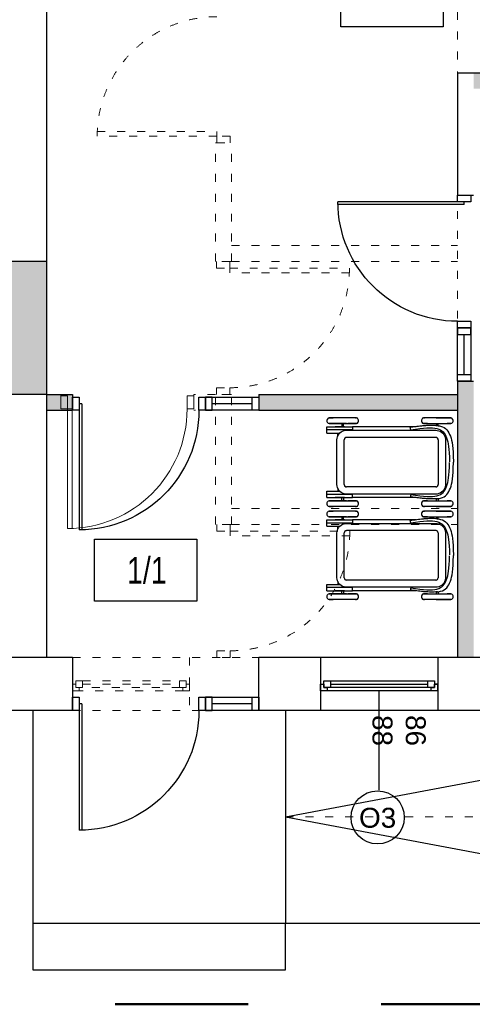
# Model space of a CAD drawing. Header units: millimetres. Extents: x 3698380 to 4312681, y 679670 to 844285.
# Tile 49 of 100: x 3970672 to 3974075, y 779016 to 786427. Entities that reach past the tile are written whole.
import ezdxf
from ezdxf.enums import TextEntityAlignment as Align

# ---------------------------------------------------------------- set-up
doc = ezdxf.new("R2010")
doc.units = ezdxf.units.MM
doc.header["$LTSCALE"] = 10
doc.linetypes.add('1', pattern=[2, 1, -1])
doc.linetypes.add('ACAD_ISO03W100', pattern=[30, 12, -18])
doc.layers.add('0 20 cienka', color=8, linetype='Continuous', lineweight=20)
doc.layers.add('HVAC_zakres_opracowania', color=1, linetype='1', lineweight=50)
for name, color, linetype in [('_wytyczne ele', 6, 'Continuous'), ('A_bloki', 252, 'Continuous'), ('A_kreskowanie', 8, 'Continuous'), ('A_opis_pom', 3, 'Continuous'), ('A_sc_istn', 252, 'Continuous'), ('A_sc_proj', 2, 'Continuous'), ('A_stolarka', 252, 'Continuous'), ('A_wymiary', 1, 'Continuous')]:
    doc.layers.add(name, color=color, linetype=linetype)
doc.styles.get("Standard").update_dxf_attribs({"font": 'arial.ttf'})
doc.styles.add('Strzałki', font='ic-isocp.shx', dxfattribs={"width": 0.8})

# ---------------------------------------------------------------- blocks, each defined once
blk = doc.blocks.new('*U463')
at = {"color": 252}
for p, q in [((-16.5, 20), (-21.5, 20)), ((-21.5, 15), (-19, 15)), ((-19, 15), (-19, 17.5)), ((-19, 17.5), (-16.5, 17.5)), ((-14, 17.5), (-19, 17.5)), ((-19, 17.5), (-19, 12.5)), ((-16.5, 17.5), (-16.5, 20)), ((61.5, 20), (-16.5, 20)), ((-14, 12.5), (-14, 17.5)), ((59, 17.5), (-14, 17.5)), ((-14, 15), (59, 15)), ((64, 17.5), (59, 17.5)), ((59, 17.5), (59, 12.5)), ((66.5, 20), (61.5, 20)), ((61.5, 20), (61.5, 17.5)), ((61.5, 17.5), (64, 17.5)), ((64, 17.5), (64, 15)), ((64, 12.5), (64, 17.5)), ((64, 15), (66.5, 15)), ((-19, 12.5), (-14, 12.5)), ((-14, 12.5), (59, 12.5)), ((-14, 12.5), (59, 12.5)), ((59, 12.5), (64, 12.5))]:
    blk.add_line(p, q, dxfattribs=at)
for points in [[(-21.5, 20), (-21.5, 15), (-19, 15)], [(66.5, 20), (66.5, 15), (64, 15)]]:
    blk.add_lwpolyline(points, dxfattribs=at)
blk = doc.blocks.new('*U338')
at = {"color": 252}
blk.add_lwpolyline([(75, 0), (0, 0)], dxfattribs=at)
for tag, p in [('S', (30, 5)), ('H', (30, -20))]:
    blk.add_attdef(tag, text='', height=15, dxfattribs=at).set_placement(p, align=Align.CENTER)
blk = doc.blocks.new('*U469')
at = {"color": 252}
for points in [[(35, 900), (35, 0), (0, 0), (0, 900)], [(-50, -100), (0, -100), (0, 0), (-50, 0)], [(950, 0), (950, -100), (900, -100), (900, 0)]]:
    blk.add_lwpolyline(points, close=True, dxfattribs=at)
blk.add_arc((0, 0), 900, 0, 90, dxfattribs=at)
blk = doc.blocks.new('jndf')
at = {"layer": 'A_stolarka', "ltscale": 2}
for p, q in [((6685.7, -1555593.7), (6685.7, -1556543.7)), ((6685.7, -1555593.7), (6705.7, -1555593.7)), ((6705.7, -1555593.7), (6705.7, -1556543.7))]:
    blk.add_line(p, q, dxfattribs=at)
for points in [[(5755.7, -1555643.7), (5805.7, -1555643.7), (5805.7, -1555543.7), (5755.7, -1555543.7)], [(6705.7, -1555643.7), (6755.7, -1555643.7), (6755.7, -1555543.7), (6705.7, -1555543.7)]]:
    blk.add_lwpolyline(points, close=True, dxfattribs=at)
blk.add_arc((6705.7, -1555643.7), 900, 180, 270, dxfattribs=at)
blk = doc.blocks.new('WÓZEK DZIECIĘCY - WÓZEK DZIECIĘCY-1322588-0 PARTER')
at = {"layer": 'A_bloki'}
for p, q in [((-0.38, 0), (0, 0)), ((0.38, 0), (0, 0)), ((-33.27, -1.81), (-33.27, -2.16)), ((-33.27, -13.04), (-33.27, -1.81)), ((-33.27, -2.16), (-33.27, -2.53)), ((-33.27, -2.53), (-33.27, -2.91)), ((-33.27, -2.91), (-33.27, -3.31)), ((-33.27, -3.31), (-33.27, -3.72)), ((-33.27, -3.72), (-33.27, -4.15)), ((-33.27, -4.15), (-33.27, -4.59)), ((-33.27, -4.59), (-33.27, -5.04)), ((-33.27, -5.04), (-33.27, -5.5)), ((-33.27, -5.5), (-33.27, -5.97)), ((-33.27, -5.97), (-33.27, -6.45)), ((-33.27, -6.45), (-33.27, -6.94)), ((-33.27, -6.94), (-33.27, -7.44)), ((-28.98, -1.81), (-28.98, -4.77)), ((-28.98, -2.03), (-28.98, -1.81)), ((-28.98, -2.39), (-28.98, -2.03)), ((-28.98, -2.77), (-28.98, -2.39)), ((-28.98, -3.16), (-28.98, -2.77)), ((-28.98, -3.57), (-28.98, -3.16)), ((-28.98, -3.99), (-28.98, -3.57)), ((-28.98, -4.43), (-28.98, -3.99)), ((-28.98, -4.87), (-28.98, -4.43)), ((-28.98, -5.33), (-28.98, -4.87)), ((-28.98, -5.8), (-28.98, -5.33)), ((-28.98, -6.46), (-28.98, -5.6)), ((-28.98, -6.28), (-28.98, -5.8)), ((-28.98, -6.76), (-28.98, -6.28)), ((-28.98, -7.26), (-28.98, -6.76)), ((-28.98, -7.76), (-28.98, -7.26)), ((-28.98, -18.56), (-28.98, -7.35)), ((-21.8, -7.98), (-20.88, -7.24)), ((-20.88, -7.24), (-19.86, -6.66)), ((-19.86, -6.66), (-18.76, -6.25)), ((-18.76, -6.25), (-16.81, -5.99)), ((-16.81, -5.99), (0, -5.99)), ((0, -5.99), (16.81, -5.99)), ((16.81, -5.99), (18.76, -6.25)), ((18.76, -6.25), (19.86, -6.66)), ((19.86, -6.66), (20.88, -7.24)), ((20.88, -7.24), (21.8, -7.98)), ((28.98, -1.81), (28.98, -4.77)), ((28.98, -2.03), (28.98, -1.81)), ((28.98, -2.39), (28.98, -2.03)), ((28.98, -2.77), (28.98, -2.39)), ((28.98, -3.16), (28.98, -2.77)), ((28.98, -3.57), (28.98, -3.16)), ((28.98, -3.99), (28.98, -3.57)), ((28.98, -4.43), (28.98, -3.99)), ((28.98, -4.87), (28.98, -4.43)), ((28.98, -5.33), (28.98, -4.87)), ((28.98, -5.8), (28.98, -5.33)), ((28.98, -6.46), (28.98, -5.6)), ((28.98, -6.28), (28.98, -5.8)), ((28.98, -6.76), (28.98, -6.28)), ((28.98, -7.26), (28.98, -6.76)), ((28.98, -7.76), (28.98, -7.26)), ((28.98, -18.56), (28.98, -7.35)), ((33.27, -1.81), (33.27, -2.16)), ((33.27, -13.04), (33.27, -1.81)), ((33.27, -2.16), (33.27, -2.53)), ((33.27, -2.53), (33.27, -2.91)), ((33.27, -2.91), (33.27, -3.31)), ((33.27, -3.31), (33.27, -3.72)), ((33.27, -3.72), (33.27, -4.15)), ((33.27, -4.15), (33.27, -4.59)), ((33.27, -4.59), (33.27, -5.04)), ((33.27, -5.04), (33.27, -5.5)), ((33.27, -5.5), (33.27, -5.97)), ((33.27, -5.97), (33.27, -6.45)), ((33.27, -6.45), (33.27, -6.94)), ((33.27, -6.94), (33.27, -7.44)), ((-33.27, -7.44), (-33.27, -7.95)), ((-33.27, -7.95), (-33.27, -8.46)), ((-33.27, -8.46), (-33.27, -8.98)), ((-33.27, -8.98), (-33.27, -9.51)), ((-33.27, -9.51), (-33.27, -10.04)), ((-33.27, -10.04), (-33.27, -10.57)), ((-33.27, -10.57), (-33.27, -11.1)), ((-33.27, -11.1), (-33.27, -11.64)), ((-33.27, -11.64), (-33.27, -12.17)), ((-33.27, -12.17), (-33.27, -12.71)), ((-33.27, -12.71), (-33.27, -13.24)), ((-33.27, -13.24), (-33.27, -13.78)), ((-33.27, -13.78), (-33.27, -14.31)), ((-33.27, -14.31), (-33.27, -14.84)), ((-28.98, -8.28), (-28.98, -7.76)), ((-28.98, -8.79), (-28.98, -8.28)), ((-28.98, -9.31), (-28.98, -8.79)), ((-28.98, -9.84), (-28.98, -9.31)), ((-28.98, -10.37), (-28.98, -9.84)), ((-28.98, -10.91), (-28.98, -10.37)), ((-28.98, -11.44), (-28.98, -10.91)), ((-28.98, -11.98), (-28.98, -11.44)), ((-28.98, -12.51), (-28.98, -11.98)), ((-28.98, -13.05), (-28.98, -12.51)), ((-28.98, -13.58), (-28.98, -13.05)), ((-28.98, -14.11), (-28.98, -13.58)), ((-28.98, -14.64), (-28.98, -14.11)), ((-28.98, -15.17), (-28.98, -14.64)), ((-27.43, -11.45), (-28.76, -11.45)), ((-28.76, -12.64), (-27.57, -12.64)), ((-24.06, -13.23), (-23.96, -12.06)), ((-24.06, -43.6), (-24.06, -13.23)), ((-23.96, -12.06), (-23.68, -10.92)), ((-23.68, -10.92), (-23.22, -9.84)), ((-23.22, -9.84), (-22.58, -8.85)), ((-22.58, -8.85), (-21.8, -7.98)), ((-18.59, -13.23), (-18.59, -80.23)), ((-16.81, -11.46), (0, -11.46)), ((0, -11.46), (16.81, -11.46)), ((18.59, -13.23), (18.59, -80.23)), ((21.8, -7.98), (22.58, -8.85)), ((22.58, -8.85), (23.22, -9.84)), ((23.22, -9.84), (23.68, -10.92)), ((23.68, -10.92), (23.96, -12.06)), ((23.96, -12.06), (24.06, -13.23)), ((24.06, -13.23), (24.06, -43.6)), ((27.43, -11.45), (28.76, -11.45)), ((28.76, -12.64), (27.57, -12.64)), ((28.98, -8.28), (28.98, -7.76)), ((28.98, -8.79), (28.98, -8.28)), ((28.98, -9.31), (28.98, -8.79)), ((28.98, -9.84), (28.98, -9.31)), ((28.98, -10.37), (28.98, -9.84)), ((28.98, -10.91), (28.98, -10.37)), ((28.98, -11.44), (28.98, -10.91)), ((28.98, -11.98), (28.98, -11.44)), ((28.98, -12.51), (28.98, -11.98)), ((28.98, -13.05), (28.98, -12.51)), ((28.98, -13.58), (28.98, -13.05)), ((28.98, -14.11), (28.98, -13.58)), ((28.98, -14.64), (28.98, -14.11)), ((28.98, -15.17), (28.98, -14.64)), ((33.27, -7.44), (33.27, -7.95)), ((33.27, -7.95), (33.27, -8.46)), ((33.27, -8.46), (33.27, -8.98)), ((33.27, -8.98), (33.27, -9.51)), ((33.27, -9.51), (33.27, -10.04)), ((33.27, -10.04), (33.27, -10.57)), ((33.27, -10.57), (33.27, -11.1)), ((33.27, -11.1), (33.27, -11.64)), ((33.27, -11.64), (33.27, -12.17)), ((33.27, -12.17), (33.27, -12.71)), ((33.27, -12.71), (33.27, -13.24)), ((33.27, -13.24), (33.27, -13.78)), ((33.27, -13.78), (33.27, -14.31)), ((33.27, -14.31), (33.27, -14.84)), ((-33.27, -14.84), (-33.27, -15.36)), ((-33.27, -15.36), (-33.27, -15.88)), ((-33.27, -15.88), (-33.27, -16.39)), ((-33.27, -15.89), (-33.27, -20.92)), ((-33.27, -16.39), (-33.27, -16.89)), ((-33.27, -16.89), (-33.27, -17.39)), ((-33.27, -17.39), (-33.27, -17.88)), ((-33.27, -17.88), (-33.27, -18.36)), ((-33.27, -18.36), (-33.27, -18.83)), ((-33.27, -18.83), (-33.27, -19.29)), ((-33.27, -19.29), (-33.27, -19.73)), ((-33.27, -19.73), (-33.27, -20.17)), ((-33.27, -20.17), (-33.27, -20.59)), ((-33.27, -20.59), (-33.27, -21)), ((-33.27, -21), (-33.27, -21.39)), ((-33.27, -21.39), (-33.27, -21.77)), ((-33.27, -22.36), (-33.27, -21.62)), ((-33.27, -21.77), (-33.27, -22.14)), ((-33.27, -22.14), (-33.27, -22.36)), ((-28.98, -15.69), (-28.98, -15.17)), ((-28.98, -16.2), (-28.98, -15.69)), ((-28.98, -16.71), (-28.98, -16.2)), ((-28.98, -17.21), (-28.98, -16.71)), ((-28.98, -17.7), (-28.98, -17.21)), ((-28.98, -18.18), (-28.98, -17.7)), ((-28.98, -18.66), (-28.98, -18.18)), ((-28.98, -19.12), (-28.98, -18.66)), ((-28.98, -19.57), (-28.98, -19.12)), ((-28.98, -19.39), (-28.98, -22.36)), ((-28.98, -20.01), (-28.98, -19.57)), ((-28.98, -20.44), (-28.98, -20.01)), ((-28.98, -20.85), (-28.98, -20.44)), ((-28.98, -21.25), (-28.98, -20.85)), ((-28.98, -21.64), (-28.98, -21.25)), ((-28.98, -22.01), (-28.98, -21.64)), ((-28.98, -22.36), (-28.98, -22.01)), ((28.98, -15.69), (28.98, -15.17)), ((28.98, -16.2), (28.98, -15.69)), ((28.98, -16.71), (28.98, -16.2)), ((28.98, -17.21), (28.98, -16.71)), ((28.98, -17.7), (28.98, -17.21)), ((28.98, -18.18), (28.98, -17.7)), ((28.98, -18.66), (28.98, -18.18)), ((28.98, -19.12), (28.98, -18.66)), ((28.98, -19.57), (28.98, -19.12)), ((28.98, -19.39), (28.98, -22.36)), ((28.98, -20.01), (28.98, -19.57)), ((28.98, -20.44), (28.98, -20.01)), ((28.98, -20.85), (28.98, -20.44)), ((28.98, -21.25), (28.98, -20.85)), ((28.98, -21.64), (28.98, -21.25)), ((28.98, -22.01), (28.98, -21.64)), ((28.98, -22.36), (28.98, -22.01)), ((33.27, -14.84), (33.27, -15.36)), ((33.27, -15.36), (33.27, -15.88)), ((33.27, -15.88), (33.27, -16.39)), ((33.27, -15.89), (33.27, -20.92)), ((33.27, -16.39), (33.27, -16.89)), ((33.27, -16.89), (33.27, -17.39)), ((33.27, -17.39), (33.27, -17.88)), ((33.27, -17.88), (33.27, -18.36)), ((33.27, -18.36), (33.27, -18.83)), ((33.27, -18.83), (33.27, -19.29)), ((33.27, -19.29), (33.27, -19.73)), ((33.27, -19.73), (33.27, -20.17)), ((33.27, -20.17), (33.27, -20.59)), ((33.27, -20.59), (33.27, -21)), ((33.27, -21), (33.27, -21.39)), ((33.27, -21.39), (33.27, -21.77)), ((33.27, -22.36), (33.27, -21.62)), ((33.27, -21.77), (33.27, -22.14)), ((33.27, -22.14), (33.27, -22.36)), ((-26.68, -28.03), (-26.68, -75.92)), ((26.68, -28.03), (26.68, -75.92)), ((-24.06, -31.98), (-26.68, -32.38)), ((24.06, -31.98), (26.68, -32.38)), ((-24.06, -80.23), (-24.06, -43.6)), ((24.06, -43.6), (24.06, -80.23)), ((-33.27, -72.89), (-33.27, -73.24)), ((-33.27, -73.63), (-33.27, -72.89)), ((-33.27, -73.24), (-33.27, -73.61)), ((-33.27, -73.61), (-33.27, -74)), ((-33.27, -74), (-33.27, -74.4)), ((-28.98, -72.89), (-28.98, -79.36)), ((-28.98, -73.11), (-28.98, -72.89)), ((-28.98, -73.47), (-28.98, -73.11)), ((-28.98, -73.85), (-28.98, -73.47)), ((-28.98, -74.25), (-28.98, -73.85)), ((28.98, -72.89), (28.98, -79.36)), ((28.98, -73.11), (28.98, -72.89)), ((28.98, -73.47), (28.98, -73.11)), ((28.98, -73.85), (28.98, -73.47)), ((28.98, -74.25), (28.98, -73.85)), ((33.27, -72.89), (33.27, -73.24)), ((33.27, -73.63), (33.27, -72.89)), ((33.27, -73.24), (33.27, -73.61)), ((33.27, -73.61), (33.27, -74)), ((33.27, -74), (33.27, -74.4)), ((-33.27, -74.33), (-33.27, -87.9)), ((-33.27, -74.4), (-33.27, -74.81)), ((-33.27, -74.81), (-33.27, -75.24)), ((-33.27, -75.24), (-33.27, -75.68)), ((-33.27, -75.68), (-33.27, -76.13)), ((-33.27, -76.13), (-33.27, -76.59)), ((-33.27, -76.59), (-33.27, -77.06)), ((-33.27, -77.06), (-33.27, -77.55)), ((-33.27, -77.55), (-33.27, -78.04)), ((-33.27, -78.04), (-33.27, -78.54)), ((-33.27, -78.54), (-33.27, -79.05)), ((-33.27, -79.05), (-33.27, -79.56)), ((-33.27, -79.56), (-33.27, -80.08)), ((-33.27, -80.08), (-33.27, -80.6)), ((-33.27, -80.6), (-33.27, -81.13)), ((-33.27, -81.13), (-33.27, -81.66)), ((-28.98, -74.66), (-28.98, -74.25)), ((-28.98, -75.08), (-28.98, -74.66)), ((-28.98, -75.51), (-28.98, -75.08)), ((-28.98, -75.96), (-28.98, -75.51)), ((-28.98, -76.42), (-28.98, -75.96)), ((-28.98, -76.89), (-28.98, -76.42)), ((-28.98, -77.37), (-28.98, -76.89)), ((-28.98, -77.86), (-28.98, -77.37)), ((-28.98, -78.35), (-28.98, -77.86)), ((-28.98, -78.86), (-28.98, -78.35)), ((-28.98, -79.37), (-28.98, -78.86)), ((-28.98, -79.89), (-28.98, -79.37)), ((-28.98, -80.41), (-28.98, -79.89)), ((-28.98, -80.29), (-28.98, -93.44)), ((-28.98, -80.94), (-28.98, -80.41)), ((-28.98, -81.47), (-28.98, -80.94)), ((-28.98, -82), (-28.98, -81.47)), ((-26.68, -75.92), (-24.32, -75.92)), ((-26.68, -81.85), (-26.68, -75.92)), ((-24.32, -75.92), (-24.32, -95.08)), ((-23.79, -82.19), (-24.06, -80.23)), ((24.06, -80.23), (23.79, -82.19)), ((24.32, -75.92), (24.32, -95.08)), ((26.68, -75.92), (24.32, -75.92)), ((26.68, -81.85), (26.68, -75.92)), ((28.98, -74.66), (28.98, -74.25)), ((28.98, -75.08), (28.98, -74.66)), ((28.98, -75.51), (28.98, -75.08)), ((28.98, -75.96), (28.98, -75.51)), ((28.98, -76.42), (28.98, -75.96)), ((28.98, -76.89), (28.98, -76.42)), ((28.98, -77.37), (28.98, -76.89)), ((28.98, -77.86), (28.98, -77.37)), ((28.98, -78.35), (28.98, -77.86)), ((28.98, -78.86), (28.98, -78.35)), ((28.98, -79.37), (28.98, -78.86)), ((28.98, -79.89), (28.98, -79.37)), ((28.98, -80.41), (28.98, -79.89)), ((28.98, -80.29), (28.98, -93.44)), ((28.98, -80.94), (28.98, -80.41)), ((28.98, -81.47), (28.98, -80.94)), ((28.98, -82), (28.98, -81.47)), ((33.27, -74.33), (33.27, -87.9)), ((33.27, -74.4), (33.27, -74.81)), ((33.27, -74.81), (33.27, -75.24)), ((33.27, -75.24), (33.27, -75.68)), ((33.27, -75.68), (33.27, -76.13)), ((33.27, -76.13), (33.27, -76.59)), ((33.27, -76.59), (33.27, -77.06)), ((33.27, -77.06), (33.27, -77.55)), ((33.27, -77.55), (33.27, -78.04)), ((33.27, -78.04), (33.27, -78.54)), ((33.27, -78.54), (33.27, -79.05)), ((33.27, -79.05), (33.27, -79.56)), ((33.27, -79.56), (33.27, -80.08)), ((33.27, -80.08), (33.27, -80.6)), ((33.27, -80.6), (33.27, -81.13)), ((33.27, -81.13), (33.27, -81.66)), ((-33.27, -81.66), (-33.27, -82.2)), ((-33.27, -82.2), (-33.27, -82.73)), ((-33.27, -82.73), (-33.27, -83.27)), ((-33.27, -83.27), (-33.27, -83.81)), ((-33.27, -83.81), (-33.27, -84.34)), ((-33.27, -84.34), (-33.27, -84.88)), ((-33.27, -84.88), (-33.27, -85.41)), ((-33.27, -85.41), (-33.27, -85.93)), ((-33.27, -85.93), (-33.27, -86.46)), ((-33.27, -86.46), (-33.27, -86.97)), ((-33.27, -86.97), (-33.27, -87.48)), ((-33.27, -87.48), (-33.27, -87.99)), ((-33.27, -87.99), (-33.27, -88.48)), ((-33.27, -88.48), (-33.27, -88.97)), ((-33.27, -88.79), (-33.27, -89.65)), ((-28.98, -82.54), (-28.98, -82)), ((-28.98, -83.07), (-28.98, -82.54)), ((-28.98, -83.61), (-28.98, -83.07)), ((-28.98, -84.15), (-28.98, -83.61)), ((-28.98, -84.68), (-28.98, -84.15)), ((-28.98, -85.21), (-28.98, -84.68)), ((-28.98, -85.74), (-28.98, -85.21)), ((-28.98, -86.26), (-28.98, -85.74)), ((-28.98, -86.78), (-28.98, -86.26)), ((-28.98, -87.3), (-28.98, -86.78)), ((-28.98, -87.8), (-28.98, -87.3)), ((-28.98, -88.3), (-28.98, -87.8)), ((-28.98, -88.79), (-28.98, -88.3)), ((-28.98, -89.28), (-28.98, -88.79)), ((-26.68, -82.6), (-28.76, -82.6)), ((-28.76, -83.79), (-26.68, -83.79)), ((-26.68, -83.44), (-26.68, -81.85)), ((-26.68, -81.85), (-26.68, -83.44)), ((-26.68, -86.33), (-26.68, -83.14)), ((-26.68, -84.81), (-26.68, -83.44)), ((-26.68, -83.44), (-26.68, -84.81)), ((-26.68, -85.9), (-26.68, -84.81)), ((-26.68, -84.81), (-26.68, -85.9)), ((-26.68, -86.71), (-26.68, -85.9)), ((-26.68, -85.9), (-26.68, -86.71)), ((-26.68, -88.42), (-26.68, -86.33)), ((-26.68, -87.33), (-26.68, -86.71)), ((-26.68, -86.71), (-26.68, -87.33)), ((-26.68, -87.86), (-26.68, -87.33)), ((-26.68, -87.33), (-26.68, -87.86)), ((-26.68, -95.08), (-26.68, -87.86)), ((-26.68, -87.86), (-26.68, -88.33)), ((-26.68, -88.77), (-26.68, -88.33)), ((-26.68, -88.33), (-26.68, -88.77)), ((-23.38, -83.29), (-23.79, -82.19)), ((-22.8, -84.31), (-23.38, -83.29)), ((-22.07, -85.23), (-22.8, -84.31)), ((-21.19, -86.01), (-22.07, -85.23)), ((-21.94, -95.08), (-21.94, -85.34)), ((-19.67, -86.89), (-21.94, -86.89)), ((-20.2, -86.64), (-21.19, -86.01)), ((-19.12, -87.1), (-20.2, -86.64)), ((-17.98, -87.39), (-19.12, -87.1)), ((-16.81, -87.48), (-17.98, -87.39)), ((0, -82.01), (-16.81, -82.01)), ((0, -87.48), (-16.81, -87.48)), ((16.81, -82.01), (0, -82.01)), ((16.81, -87.48), (0, -87.48)), ((17.98, -87.39), (16.81, -87.48)), ((19.12, -87.1), (17.98, -87.39)), ((20.2, -86.64), (19.12, -87.1)), ((19.67, -86.89), (21.94, -86.89)), ((21.19, -86.01), (20.2, -86.64)), ((22.07, -85.23), (21.19, -86.01)), ((21.94, -95.08), (21.94, -85.34)), ((22.8, -84.31), (22.07, -85.23)), ((23.38, -83.29), (22.8, -84.31)), ((23.79, -82.19), (23.38, -83.29)), ((26.68, -83.44), (26.68, -81.85)), ((26.68, -81.85), (26.68, -83.44)), ((26.68, -82.6), (28.76, -82.6)), ((26.68, -86.33), (26.68, -83.14)), ((26.68, -84.81), (26.68, -83.44)), ((26.68, -83.44), (26.68, -84.81)), ((28.76, -83.79), (26.68, -83.79)), ((26.68, -85.9), (26.68, -84.81)), ((26.68, -84.81), (26.68, -85.9)), ((26.68, -86.71), (26.68, -85.9)), ((26.68, -85.9), (26.68, -86.71)), ((26.68, -88.42), (26.68, -86.33)), ((26.68, -87.33), (26.68, -86.71)), ((26.68, -86.71), (26.68, -87.33)), ((26.68, -95.08), (26.68, -87.33)), ((26.68, -87.33), (26.68, -87.86)), ((26.68, -88.33), (26.68, -87.86)), ((26.68, -87.86), (26.68, -88.33)), ((26.68, -88.77), (26.68, -88.33)), ((26.68, -88.33), (26.68, -88.77)), ((28.98, -82.54), (28.98, -82)), ((28.98, -83.07), (28.98, -82.54)), ((28.98, -83.61), (28.98, -83.07)), ((28.98, -84.15), (28.98, -83.61)), ((28.98, -84.68), (28.98, -84.15)), ((28.98, -85.21), (28.98, -84.68)), ((28.98, -85.74), (28.98, -85.21)), ((28.98, -86.26), (28.98, -85.74)), ((28.98, -86.78), (28.98, -86.26)), ((28.98, -87.3), (28.98, -86.78)), ((28.98, -87.8), (28.98, -87.3)), ((28.98, -88.3), (28.98, -87.8)), ((28.98, -88.79), (28.98, -88.3)), ((28.98, -89.28), (28.98, -88.79)), ((33.27, -81.66), (33.27, -82.2)), ((33.27, -82.2), (33.27, -82.73)), ((33.27, -82.73), (33.27, -83.27)), ((33.27, -83.27), (33.27, -83.81)), ((33.27, -83.81), (33.27, -84.34)), ((33.27, -84.34), (33.27, -84.88)), ((33.27, -84.88), (33.27, -85.41)), ((33.27, -85.41), (33.27, -85.93)), ((33.27, -85.93), (33.27, -86.46)), ((33.27, -86.46), (33.27, -86.97)), ((33.27, -86.97), (33.27, -87.48)), ((33.27, -87.48), (33.27, -87.99)), ((33.27, -87.99), (33.27, -88.48)), ((33.27, -88.48), (33.27, -88.97)), ((-33.27, -88.97), (-33.27, -89.45)), ((-33.27, -89.45), (-33.27, -89.92)), ((-33.27, -89.92), (-33.27, -90.38)), ((-33.27, -90.38), (-33.27, -90.82)), ((-33.27, -93.44), (-33.27, -90.47)), ((-33.27, -90.82), (-33.27, -91.26)), ((-33.27, -91.26), (-33.27, -91.68)), ((-33.27, -91.68), (-33.27, -92.08)), ((-33.27, -92.08), (-33.27, -92.48)), ((-33.27, -92.48), (-33.27, -92.85)), ((-33.27, -92.85), (-33.27, -93.22)), ((-33.27, -93.22), (-33.27, -93.44)), ((-28.98, -89.75), (-28.98, -89.28)), ((-28.98, -90.21), (-28.98, -89.75)), ((-28.98, -90.66), (-28.98, -90.21)), ((-28.98, -91.1), (-28.98, -90.66)), ((-28.98, -91.52), (-28.98, -91.1)), ((-28.98, -91.94), (-28.98, -91.52)), ((-28.98, -92.33), (-28.98, -91.94)), ((-28.98, -92.72), (-28.98, -92.33)), ((-28.98, -93.08), (-28.98, -92.72)), ((-28.98, -93.44), (-28.98, -93.08)), ((-21.94, -95.08), (-26.68, -95.08)), ((26.68, -95.08), (21.94, -95.08)), ((28.98, -89.75), (28.98, -89.28)), ((28.98, -90.21), (28.98, -89.75)), ((28.98, -90.66), (28.98, -90.21)), ((28.98, -91.1), (28.98, -90.66)), ((28.98, -91.52), (28.98, -91.1)), ((28.98, -91.94), (28.98, -91.52)), ((28.98, -92.33), (28.98, -91.94)), ((28.98, -92.72), (28.98, -92.33)), ((28.98, -93.08), (28.98, -92.72)), ((28.98, -93.44), (28.98, -93.08)), ((33.27, -88.97), (33.27, -89.45)), ((33.27, -89.45), (33.27, -89.92)), ((33.27, -89.92), (33.27, -90.38)), ((33.27, -90.38), (33.27, -90.82)), ((33.27, -93.44), (33.27, -90.47)), ((33.27, -90.82), (33.27, -91.26)), ((33.27, -91.26), (33.27, -91.68)), ((33.27, -91.68), (33.27, -92.08)), ((33.27, -92.08), (33.27, -92.48)), ((33.27, -92.48), (33.27, -92.85)), ((33.27, -92.85), (33.27, -93.22)), ((33.27, -93.22), (33.27, -93.44))]:
    blk.add_line(p, q, dxfattribs=at)
for centre, start, end in [((-16.81, -13.23), 90, 180), ((-16.81, -13.23), 166.49033, 180), ((-16.81, -13.23), 152.49106, 162.50894), ((-16.81, -13.23), 121.49033, 148.50967), ((-16.81, -13.23), 107.49106, 117.50894), ((-16.81, -13.23), 90, 103.50967), ((16.81, -13.23), 0, 90), ((16.81, -13.23), 76.49033, 90), ((16.81, -13.23), 62.49106, 72.50894), ((16.81, -13.23), 31.49033, 58.50967), ((16.81, -13.23), 17.49106, 27.50894), ((16.81, -13.23), 0, 13.50967), ((-16.81, -80.23), 180, 270), ((-16.81, -80.23), 180, 193.50967), ((-16.81, -80.23), 197.49106, 207.50894), ((-16.81, -80.23), 211.49033, 238.50967), ((16.81, -80.23), 270, 0), ((16.81, -80.23), 301.49033, 328.50967), ((16.81, -80.23), 332.49106, 342.50894), ((16.81, -80.23), 346.49033, 0), ((-16.81, -80.23), 242.49106, 252.50894), ((-16.81, -80.23), 256.49033, 270), ((16.81, -80.23), 270, 283.50967), ((16.81, -80.23), 287.49106, 297.50894)]:
    blk.add_arc(centre, 1.78, start, end, dxfattribs=at)
for centre, ratio, start_param, end_param in [((-31.13, -1.81), 0.767481, 6.227865, 9.473408), ((31.13, -1.81), 0.767481, 6.227866, 9.480099), ((-31.13, -22.36), 0.764604, 3.086272, 6.338507), ((31.13, -22.36), 0.764604, 3.092909, 6.338506), ((-31.13, -72.89), 0.764604, 6.227865, 9.480099), ((31.13, -72.89), 0.764604, 6.227865, 9.480099), ((-31.13, -93.44), 0.767481, 3.086272, 6.338508), ((31.13, -93.44), 0.767481, 3.092965, 6.338506)]:
    blk.add_ellipse(centre, major_axis=(2.14, 0), ratio=ratio, start_param=start_param, end_param=end_param, dxfattribs=at)
for points, knots in [([(-27.62, -13.24), (-27.53, -11.89), (-26.64, -6.13), (-21.06, -1.88), (-11.2, 0), (-0.38, 0)], [-0.5602568, -0.5602568, -0.5602568, -0.5602568, -0.4944523, -0.2348886, 0, 0, 0, 0]), ([(27.6, -13.24), (27.53, -11.89), (26.64, -6.13), (21.06, -1.88), (11.2, 0), (0.38, 0)], [-0.5602568, -0.5602568, -0.5602568, -0.5602568, -0.4944523, -0.2348886, 0, 0, 0, 0]), ([(-24.39, -32.03), (-24.39, -32.01), (-24.39, -31.99), (-24.4, -31.98), (-26.02, -21.92), (-26.7, -10.25), (-19.71, -4.79), (-10.46, -2.97), (-0.3, -2.97)], [0.036693, 0.036693, 0.036693, 0.036693, 0.0371187, 0.0371187, 0.0371187, 0.2905198, 0.5500836, 0.7849722, 0.7849722, 0.7849722, 0.7849722]), ([(24.39, -32.03), (24.39, -32.01), (24.39, -31.99), (24.4, -31.98), (26.02, -21.92), (26.7, -10.25), (19.71, -4.79), (10.46, -2.97), (0.3, -2.97)], [0.036693, 0.036693, 0.036693, 0.036693, 0.0371187, 0.0371187, 0.0371187, 0.2905198, 0.5500836, 0.7849722, 0.7849722, 0.7849722, 0.7849722]), ([(-27.51, -12.02), (-27.57, -12.8), (-27.62, -13.79), (-27.65, -14.77), (-27.67, -15.9)], [0, 0, 0, 0, 0.125, 0.1562584, 0.1562584, 0.1562584, 0.1562584]), ([(27.51, -12.02), (27.59, -12.8), (27.62, -13.79), (27.65, -14.77), (27.67, -15.9)], [0, 0, 0, 0, 0.125, 0.1562584, 0.1562584, 0.1562584, 0.1562584]), ([(-27.67, -15.9), (-27.67, -16.18), (-27.67, -17.26), (-27.6, -18.73), (-27.49, -20.31), (-27.4, -21.5), (-27.3, -22.69), (-27.14, -24.29), (-26.82, -27.08), (-26.51, -29.46), (-26.06, -32.28)], [0.2051655, 0.2051655, 0.2051655, 0.2051655, 0.25, 0.375, 0.4375, 0.5, 0.5625, 0.625, 0.75, 1, 1, 1, 1]), ([(27.67, -15.9), (27.67, -16.18), (27.67, -17.26), (27.6, -18.73), (27.49, -20.31), (27.4, -21.5), (27.3, -22.69), (27.14, -24.29), (26.82, -27.08), (26.51, -29.46), (26.06, -32.28)], [0.2051655, 0.2051655, 0.2051655, 0.2051655, 0.25, 0.375, 0.4375, 0.5, 0.5625, 0.625, 0.75, 1, 1, 1, 1])]:
    blk.add_open_spline(points, degree=3, knots=knots, dxfattribs=at)
blk = doc.blocks.new('d')
at = {"layer": 'A_kreskowanie', "ltscale": 2}
h = blk.add_hatch(color=252, dxfattribs=at)
h.dxf.hatch_style = 1
h.paths.add_polyline_path([(3731432.76, 791007.02), (3731312.76, 791007.02), (3731312.76, 789647.02), (3731432.76, 789647.02)])
h.paths.add_polyline_path([(3732874.74, 789327.02), (3732874.74, 789347.02), (3731432.76, 789347.02), (3731432.76, 789227.02), (3732874.74, 789227.02)])
h.paths.add_polyline_path([(3732754.74, 789227.02), (3732634.74, 789227.02), (3732634.74, 789127.02), (3732754.74, 789127.02)])
h.paths.add_polyline_path([(3734281.53, 789347.02), (3733874.74, 789347.02), (3733874.74, 789227.02), (3734281.53, 789227.02)])
h.paths.add_polyline_path([(3734161.53, 791007.02), (3734041.53, 791007.02), (3734041.53, 790927.02), (3734041.53, 790357.02), (3734041.53, 789347.02), (3734161.53, 789347.02)])
h.paths.add_polyline_path([(3736381.9, 791007.02), (3736261.9, 791007.02), (3736261.9, 789347.02), (3735463.65, 789347.02), (3735314.74, 789347.02), (3735314.74, 789227.02), (3736381.9, 789227.02)])
h.paths.add_polyline_path([(3735583.65, 789227.02), (3735463.65, 789227.02), (3735463.65, 787727.02), (3735583.65, 787727.02)])
h.paths.add_polyline_path([(3732754.74, 788122.56), (3732634.74, 788122.56), (3732634.74, 787727.02), (3732754.74, 787727.02)])
h.paths.add_polyline_path([(3731432.76, 789527.02), (3731312.76, 789527.02), (3731312.76, 787727.02), (3731432.76, 787727.02)])
h.paths.add_polyline_path([(3730049.12, 787727.02), (3729235.08, 787727.02), (3729235.08, 787627.02), (3729285.08, 787627.02), (3729285.08, 787527.02, 0.0278424), (3729290.65, 787427.02), (3730049.12, 787427.02)])
h.paths.add_polyline_path([(3729285.08, 787527.02), (3729235.08, 787527.02), (3729235.08, 787427.02), (3729290.65, 787427.02, -0.0278424)], flags=17)
h.paths.add_polyline_path([(3729285.08, 787627.02), (3729235.08, 787627.02), (3729235.08, 787527.02), (3729285.08, 787527.02)], flags=17)
h.paths.add_polyline_path([(3729114.74, 784607.02), (3728714.74, 784607.02), (3728714.74, 783607.02), (3729114.74, 783607.02)])
h.paths.add_polyline_path([(3729220.66, 783607.02), (3729114.74, 783607.02), (3729114.74, 783487.02), (3729220.66, 783487.02)])
h.paths.add_polyline_path([(3729309.74, 783607.02), (3729220.66, 783607.02), (3729220.66, 783487.02), (3729309.74, 783487.02)])
h.paths.add_polyline_path([(3732204.74, 783607.02), (3730709.74, 783607.02), (3730709.74, 783487.02), (3732204.74, 783487.02)])
h.paths.add_polyline_path([(3732324.74, 783707.02), (3732204.74, 783707.02), (3732204.74, 781627.02), (3732324.74, 781627.02)])
h.paths.add_polyline_path([(3735344.74, 786027.02), (3735224.74, 786027.02), (3732324.74, 786027.02), (3732324.74, 785907.02), (3735224.74, 785907.02), (3735224.74, 781627.02), (3735344.74, 781627.02)])
h.paths.add_polyline_path([(3744114.74, 791127.02), (3735314.74, 791127.02), (3735314.74, 791007.02), (3744114.74, 791007.02)])
h.paths.add_polyline_path([(3740100.05, 791007.02), (3739980.05, 791007.02), (3739980.05, 787727.02), (3740100.05, 787727.02)])
h.paths.add_polyline_path([(3742214.74, 791007.02), (3742094.74, 791007.02), (3742094.74, 787727.02), (3742214.74, 787727.02)])
h.paths.add_polyline_path([(3727024.74, 793327.02), (3726904.74, 793327.02), (3726904.74, 789127.02), (3727024.74, 789127.02)])
at = {"layer": '0 20 cienka', "color": 252, "linetype": 'ACAD_ISO03W100', "ltscale": 0.5}
for p, q in [((3729309.74, 781627.02), (3730709.74, 781627.02)), ((3729334.74, 781452), (3729384.74, 781452)), ((3729334.74, 781402), (3729334.74, 781452)), ((3729384.74, 781452), (3730114.74, 781452)), ((3729384.74, 781452), (3729384.74, 781402)), ((3729384.74, 781452), (3730114.74, 781452)), ((3730114.74, 781402), (3730114.74, 781452)), ((3730114.74, 781452), (3730164.74, 781452)), ((3730164.74, 781452), (3730164.74, 781402)), ((3729309.74, 781427), (3729334.74, 781427)), ((3729359.74, 781377), (3729309.74, 781377)), ((3729334.74, 781427), (3729334.74, 781402)), ((3729334.74, 781402), (3729359.74, 781402)), ((3729384.74, 781402), (3729334.74, 781402)), ((3729359.74, 781402), (3729359.74, 781377)), ((3730139.74, 781377), (3729359.74, 781377)), ((3729384.74, 781427), (3730114.74, 781427)), ((3730114.74, 781402), (3729384.74, 781402)), ((3730164.74, 781402), (3730114.74, 781402)), ((3730139.74, 781377), (3730139.74, 781402)), ((3730139.74, 781402), (3730164.74, 781402)), ((3730189.74, 781377), (3730139.74, 781377)), ((3730164.74, 781402), (3730164.74, 781427)), ((3730164.74, 781427), (3730189.74, 781427)), ((3729309.74, 781227.02), (3730709.74, 781227.02)), ((3730909.74, 780427.02), (3735169.87, 780427.02))]:
    blk.add_line(p, q, dxfattribs=at)
for points in [[(3732204.74, 781627.02), (3732204.74, 787427.02)], [(3730384.74, 784607.02), (3730384.74, 785499.45)], [(3730384.74, 785499.45), (3730504.74, 785499.45)], [(3730504.74, 784607.02), (3730504.74, 785499.45)], [(3730504.74, 784727.02), (3732204.74, 784727.02)], [(3730504.74, 784607.02), (3730384.74, 784607.02)], [(3730504.74, 784607.02), (3732204.74, 784607.02)], [(3729220.66, 783607.02), (3729114.74, 783607.02)], [(3729220.66, 783607.02), (3729220.66, 783487.02)], [(3730384.74, 783607.02), (3730220.66, 783607.02)], [(3730220.66, 783607.02), (3730220.66, 783487.02)], [(3730384.74, 782627.02), (3730384.74, 783607.02)], [(3730504.74, 783607.02), (3730384.74, 783607.02)], [(3730504.74, 782627.02), (3730504.74, 783607.02)], [(3729220.66, 783487.02), (3729114.74, 783487.02)], [(3730384.74, 783487.02), (3730220.66, 783487.02)], [(3730504.74, 782747.02), (3732204.74, 782747.02)], [(3730504.74, 782627.02), (3730384.74, 782627.02)], [(3730504.74, 782627.02), (3732204.74, 782627.02)], [(3730189.74, 781627.02), (3730189.74, 781227.02)], [(3729309.74, 781377), (3729309.74, 781427), (3729334.74, 781427.02)], [(3730189.74, 781377), (3730189.74, 781427.02), (3730164.74, 781427)]]:
    blk.add_lwpolyline(points, dxfattribs=at)
for points in [[(3729494.74, 785584.45), (3730394.74, 785584.45), (3730394.74, 785549.45), (3729494.74, 785549.45)], [(3730494.74, 785499.45), (3730494.74, 785549.45), (3730394.74, 785549.45), (3730394.74, 785499.45)], [(3730391.08, 784607.02), (3730391.08, 784557.02), (3730491.08, 784557.02), (3730491.08, 784607.02)], [(3731391.08, 784522.02), (3730491.08, 784522.02), (3730491.08, 784557.02), (3731391.08, 784557.02)], [(3730491.08, 783607.02), (3730391.08, 783607.02), (3730391.08, 783657.02), (3730491.08, 783657.02)], [(3730393.99, 782627.02), (3730393.99, 782577.02), (3730493.99, 782577.02), (3730493.99, 782627.02)], [(3731393.99, 782542.02), (3730493.99, 782542.02), (3730493.99, 782577.02), (3731393.99, 782577.02)], [(3730493.99, 781627.02), (3730393.99, 781627.02), (3730393.99, 781677.02), (3730493.99, 781677.02)]]:
    blk.add_lwpolyline(points, close=True, dxfattribs=at)
for centre, start, end in [((3730394.74, 785549.45), 90, 180), ((3730491.08, 784557.02), 270, 0), ((3730493.99, 782577.02), 270, 0)]:
    blk.add_arc(centre, 900, start, end, dxfattribs=at)
at = {"layer": 'A_opis_pom', "color": 252, "ltscale": 2}
for points in [[(3731327.16, 786839.01), (3732096.08, 786839.01), (3732096.08, 786373.58), (3731327.16, 786373.58)], [(3729474.86, 782516.11), (3730243.78, 782516.11), (3730243.78, 782050.69), (3729474.86, 782050.69)]]:
    blk.add_lwpolyline(points, close=True, dxfattribs=at)
at = {"layer": 'A_sc_istn', "color": 252}
for points in [[(3729114.74, 791427.02), (3729114.74, 784607.02)], [(3729114.74, 784607.02), (3728714.74, 784607.02)], [(3729114.74, 783607.02), (3728714.74, 783607.02)], [(3729114.74, 783607.02), (3729114.74, 781627.02)], [(3729309.74, 781627.02), (3728264.74, 781627.02)], [(3729309.74, 781627.02), (3729309.74, 781227.02)], [(3748199.74, 781627.02), (3730709.74, 781627.02)], [(3731174.74, 781627.02), (3731174.74, 781227.02)], [(3732054.74, 781627.02), (3732054.74, 781227.02)], [(3729309.74, 781227.02), (3728264.74, 781227.02)], [(3748199.74, 781227.02), (3730709.74, 781227.02)]]:
    blk.add_lwpolyline(points, dxfattribs=at)
blk.add_circle((3731603.11, 780423.26), 200, dxfattribs=at)
at = {"layer": 'A_sc_proj', "color": 252, "ltscale": 2}
for p, q in [((3732204.74, 786027.02), (3735344.74, 786027.02)), ((3732204.74, 785107.02), (3732324.74, 785107.02)), ((3729114.74, 784607.02), (3729114.74, 783607.02)), ((3732204.74, 783707.02), (3732324.74, 783707.02)), ((3729114.74, 783607.02), (3729309.74, 783607.02)), ((3730709.74, 783607.02), (3732204.74, 783607.02)), ((3729114.74, 783487.02), (3729309.74, 783487.02)), ((3730709.74, 783487.02), (3732204.74, 783487.02)), ((3730709.74, 781227.02), (3730709.74, 781627.02))]:
    blk.add_line(p, q, dxfattribs=at)
at = {"layer": 'A_sc_proj', "color": 252, "ltscale": 16}
for p, q in [((3729309.74, 783607.02), (3729309.74, 783487.02)), ((3730709.74, 783607.02), (3730709.74, 783487.02))]:
    blk.add_line(p, q, dxfattribs=at)
at = {"layer": 'A_sc_proj', "color": 252, "ltscale": 2}
for points in [[(3732204.74, 786027.02), (3732204.74, 785107.02)], [(3732204.74, 783707.02), (3732204.74, 781627.02)]]:
    blk.add_lwpolyline(points, dxfattribs=at)
at = {"layer": 'A_stolarka', "color": 252, "ltscale": 2}
for p, q in [((3732254.74, 783757.02), (3732254.74, 784057.02)), ((3730659.74, 783537.02), (3730359.74, 783537.02)), ((3730659.74, 781277.02), (3730359.74, 781277.02))]:
    blk.add_line(p, q, dxfattribs=at)
at = {"layer": 'A_stolarka', "color": 252}
for p, q in [((3729009.74, 781227.02), (3729009.74, 779277.02)), ((3730909.74, 781227.02), (3730909.74, 779627.02)), ((3730909.74, 780427.02), (3735169.87, 781227.02)), ((3730909.74, 780427.02), (3735169.87, 779627.02)), ((3729009.74, 779627.02), (3735169.87, 779627.02)), ((3730909.74, 779277.02), (3730909.74, 779627.02)), ((3729009.74, 779277.02), (3730909.74, 779277.02))]:
    blk.add_line(p, q, dxfattribs=at)
at = {"layer": 'A_stolarka', "color": 252, "ltscale": 2}
for points in [[(3732204.74, 784107.02), (3732204.74, 784057.02), (3732304.74, 784057.02), (3732304.74, 784107.02)], [(3732304.74, 784107.02), (3732304.74, 783707.02), (3732204.74, 783707.02), (3732204.74, 784107.02)], [(3732204.74, 783707.02), (3732204.74, 783757.02), (3732304.74, 783757.02), (3732304.74, 783707.02)], [(3730309.74, 783487.02), (3730359.74, 783487.02), (3730359.74, 783587.02), (3730309.74, 783587.02)], [(3730309.74, 783587.02), (3730709.74, 783587.02), (3730709.74, 783487.02), (3730309.74, 783487.02)], [(3730709.74, 783487.02), (3730659.74, 783487.02), (3730659.74, 783587.02), (3730709.74, 783587.02)], [(3730309.74, 781227.02), (3730359.74, 781227.02), (3730359.74, 781327.02), (3730309.74, 781327.02)], [(3730309.74, 781327.02), (3730709.74, 781327.02), (3730709.74, 781227.02), (3730309.74, 781227.02)], [(3730709.74, 781227.02), (3730659.74, 781227.02), (3730659.74, 781327.02), (3730709.74, 781327.02)]]:
    blk.add_lwpolyline(points, close=True, dxfattribs=at)
at = {"layer": '0 20 cienka', "color": 252, "linetype": 'ACAD_ISO03W100', "ltscale": 0.5, "xscale": -1, "rotation": 180}
blk.add_blockref('*U469', (3729270.66, 783497.02), dxfattribs=at)
at = {"layer": 'A_bloki', "color": 252, "linetype": 'Continuous', "xscale": 10, "yscale": 10, "zscale": 10, "rotation": 270}
for p in [(3732172.42, 783096.78), (3732172.42, 782395.58)]:
    blk.add_blockref('WÓZEK DZIECIĘCY - WÓZEK DZIECIĘCY-1322588-0 PARTER', p, dxfattribs=at)
at = {"layer": 'A_sc_istn', "color": 252, "xscale": -10, "yscale": 10, "zscale": 10, "rotation": 180}
blk.add_blockref('*U463', (3731389.74, 781576.99), dxfattribs=at)
at = {"layer": 'A_sc_istn', "color": 252, "linetype": 'ACAD_ISO03W100'}
ref = blk.add_blockref('*U338', (3731614.74, 781377), dxfattribs=dict(at, xscale=-10, yscale=10, zscale=10, rotation=90))
ref.add_attrib('S', '88', dxfattribs={"layer": '0', "color": 252, "height": 150, "rotation": 270}).set_placement((3731564.74, 781077), align=Align.CENTER)
ref.add_attrib('H', '86', dxfattribs={"layer": '0', "color": 252, "height": 150, "rotation": 270}).set_placement((3731814.74, 781077), align=Align.CENTER)
at = {"layer": 'A_stolarka', "color": 252, "xscale": -1, "rotation": 270}
blk.add_blockref('jndf', (5287848.49, 778351.29), dxfattribs=at)
at = {"layer": 'A_stolarka', "color": 252, "xscale": -1}
for p in [(3736065.48, 2339130.77), (3736065.48, 2336870.77)]:
    blk.add_blockref('jndf', p, dxfattribs=at)
at = {"layer": 'A_sc_istn', "color": 252, "insert": (3731463.4, 780343.3), "char_height": 300, "attachment_point": 7}
blk.add_mtext_dynamic_manual_height_columns('{\\H0.5x;O3}', width=232.5953, gutter_width=12.5, heights=[0], dxfattribs=at)
at = {"layer": 'A_opis_pom', "color": 252, "insert": (3729867.84, 782280.94), "char_height": 200, "attachment_point": 5, "style": 'Strzałki', "bg_fill": 3, "box_fill_scale": 1.2, "bg_fill_color": 256, "bg_fill_transparency": 10554628}
blk.add_mtext('1/1', dxfattribs=at)
blk = doc.blocks.new('A$C77EF4F1D')
at = {"layer": 'HVAC_zakres_opracowania', "color": 2, "ltscale": 100}
blk.add_line((-1085.3, -14310.6), (16739.2, -14310.6), dxfattribs=at)

msp = doc.modelspace()

# ---------------------------------------------------------------- block references
at = {"layer": 'A_wymiary'}
msp.add_blockref('d', (241760.1, 0), dxfattribs=at)

# ---------------------------------------------------------------- next in the draw order: block references
at = {"layer": '_wytyczne ele', "color": 2, "ltscale": 2}
msp.add_blockref('A$C77EF4F1D', (3970474.9, 793327), dxfattribs=at)

doc.saveas('drawing.dxf')
